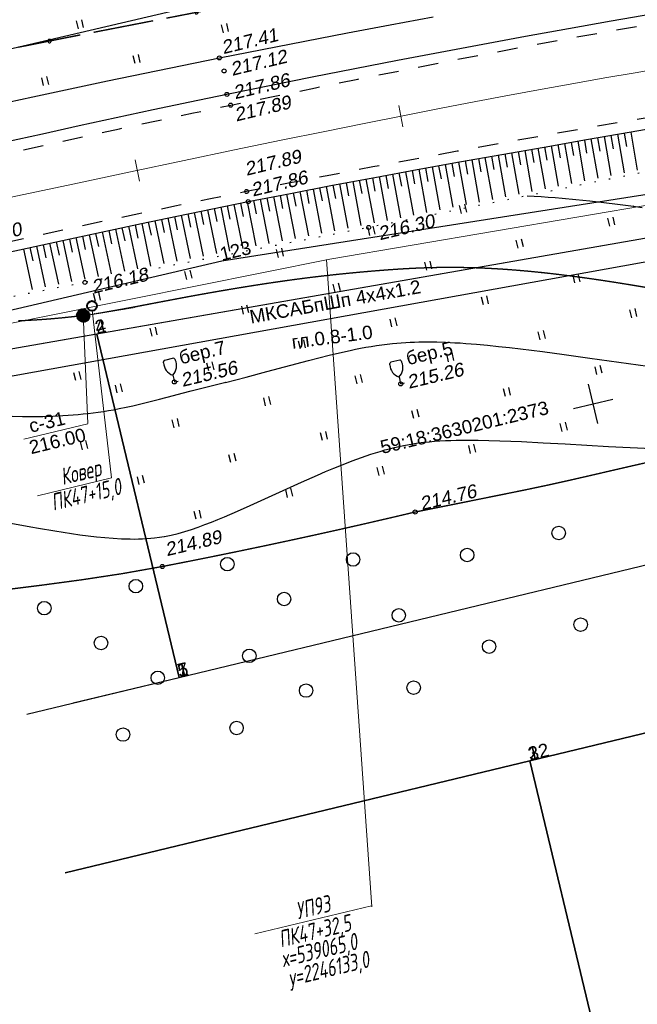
# Model space of a CAD drawing. Header units: millimetres. Extents: x -10 to 1169, y 1 to 1686.
# Tile 99 of 224: x 901 to 947, y 104 to 177. Entities that reach past the tile are written whole.
import ezdxf
from ezdxf.enums import TextEntityAlignment as Align
from ezdxf.lldxf.tags import DXFTag

# ---------------------------------------------------------------- set-up
doc = ezdxf.new("R2010")
doc.units = ezdxf.units.MM
for name, pattern in [('ADOT1', [1, 0, -1]), ('AHIDDEN1', [2, 0.5, -1.5]), ('AHIDDEN2', [3, 1.5, -1.5]), ('PHANTOM2', [1.25, 0.625, -0.125, 0.125, -0.125, 0.125, -0.125])]:
    doc.linetypes.add(name, pattern=pattern)
for name, color, linetype in [('CONTURS', 7, 'Continuous'), ('COORDS', 7, 'Continuous'), ('GPR_PICK', 7, 'Continuous'), ('IZOLINES', 32, 'Continuous'), ('PDIGIT', 170, 'Continuous'), ('PICKETS', 7, 'Continuous'), ('ОБЪЕКТЫ_АВТОДОРОГ', 7, 'Continuous'), ('ПИКЕТЫ2', 4, 'Continuous'), ('УЧАСТКИ', 7, 'Continuous')]:
    doc.layers.add(name, color=color, linetype=linetype)
doc.layers.add('СВЯЗЬ', color=170, linetype='Связь', lineweight=30)
doc.styles.add('GPR', font='isocpeui.ttf', dxfattribs={"width": 0.8})
doc.styles.get("Standard").update_dxf_attribs({"font": 'arial.ttf'})
tags = doc.linetypes.add('газ', pattern='A,42.7,-5.08,["Г",Standard,S=2.54,R=0,X=-2.54,Y=-1.27],-3.81', length=51.59).pattern_tags.tags
tags[6] = DXFTag(74, 10)
doc.linetypes.add('Связь', pattern='A,12.5,[130,ltypeshp.shx,S=1,R=-30,X=0,Y=0.9],1,[130,ltypeshp.shx,S=1,R=-30,X=0,Y=0.9],1,[130,ltypeshp.shx,S=1,R=-30,X=0,Y=0.9],4.5', length=19)

# ---------------------------------------------------------------- blocks, each defined once
blk = doc.blocks.new('372')
at = {"layer": 'CONTURS'}
blk.add_circle((0, 0), 1, dxfattribs=at)
blk = doc.blocks.new('133')
at = {"layer": 'CONTURS', "color": 7, "linetype": 'Continuous', "const_width": 0.2}
for points in [[(-11, 0), (-2, 0)], [(0, 0), (9, 0)]]:
    blk.add_lwpolyline(points, dxfattribs=at)
at = {"layer": 'CONTURS', "color": 7, "linetype": 'Continuous', "const_width": 0.5}
blk.add_lwpolyline([(-6.79, 0, 1), (-6.29, 0, 1)], format="xyb", close=True, dxfattribs=at)
blk = doc.blocks.new('401')
at = {"layer": 'CONTURS'}
for p, q in [((0, 0), (0, 1.2)), ((0.8, 0), (0.8, 1.2))]:
    blk.add_line(p, q, dxfattribs=at)
blk = doc.blocks.new('390_2')
at = {"layer": 'CONTURS', "color": 7}
for p, q in [((0.7, 3.47), (-0.69, 3.47)), ((0, 1.06), (0, 0.03)), ((0.02, 0), (0.58, 0))]:
    blk.add_line(p, q, dxfattribs=at)
at = {"layer": 'CONTURS', "color": 7, "linetype": 'Continuous'}
for centre, radius, start, end in [((1.01, 2.72), 1.95, 167.2459, 239.376), ((-19.94, 7.46), 19.52, 347.2459, 347.6983), ((-0.65, 3.26), 0.22, 101.9408, 167.6983), ((-0.69, 3.45), 0.0195, 90, 101.9408), ((-1.01, 2.72), 1.95, 300.624, 12.7541), ((0.65, 3.26), 0.22, 12.3017, 76.9673), ((19.94, 7.46), 19.52, 192.3017, 192.7541)]:
    blk.add_arc(centre, radius, start, end, dxfattribs=at)
blk = doc.blocks.new('пкк')
at = {"layer": 'ОБЪЕКТЫ_АВТОДОРОГ', "lineweight": 15, "ltscale": 200}
blk.add_line((-0.011, -0.822), (-0.008, 0.805), dxfattribs=at)

msp = doc.modelspace()

# ---------------------------------------------------------------- hatches: boundary and pattern name
at = {"layer": 'ПИКЕТЫ2'}
h = msp.add_hatch(dxfattribs=at)
h.set_pattern_fill('ANSI31', color=0, scale=0.01, angle=13.5022747, style=0)
h.set_pattern_definition([(58.5022747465, (-2052564.59815, -1055483.425773), (-0.02707198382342, 0.01658825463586), [])])
h.paths.add_polyline_path([(905.8506, 155.11347, 1), (904.87824, 154.87999, 1)])

# ---------------------------------------------------------------- linework, layer by layer
at = {"linetype": 'Continuous', "lineweight": 40}
msp.add_circle((906.00686, 155.716), 0.36213, dxfattribs=at)
at = {"layer": 'CONTURS', "color": 1, "linetype": 'газ', "lineweight": 15}
for p, q in [((923.70046, 159.19521), (1021.53746, 175.83491)), ((897.93679, 154.00682), (923.70046, 159.19521))]:
    msp.add_line(p, q, dxfattribs=at)
at = {"layer": 'CONTURS', "lineweight": -2}
for p, q in [((944.09829, 168.29243), (944.59943, 165.40336)), ((944.59095, 168.37774), (944.76176, 167.39243)), ((945.08362, 168.46304), (945.57951, 165.60064)), ((945.5763, 168.54833), (945.7469, 167.56299)), ((946.06897, 168.63361), (946.55973, 165.79738)), ((940.15734, 167.60764), (940.68085, 164.61377)), ((940.64993, 167.69338), (940.82198, 166.70829)), ((941.14253, 167.77913), (941.66026, 164.81124)), ((941.63512, 167.86487), (941.8068, 166.87972)), ((942.12771, 167.95062), (942.63986, 165.00874)), ((942.62033, 168.03622), (942.79167, 167.05101)), ((943.11295, 168.12182), (943.61949, 165.20612)), ((943.60562, 168.20713), (943.77665, 167.22186)), ((935.72523, 166.8289), (935.90001, 165.84429)), ((936.21754, 166.9163), (936.76532, 163.82466)), ((936.70996, 167.003), (936.88409, 166.01828)), ((937.20239, 167.08971), (937.74379, 164.02172)), ((937.69486, 167.17615), (937.86837, 166.19132)), ((938.18733, 167.2626), (938.72273, 164.21893)), ((938.6798, 167.34904), (938.8528, 166.36412)), ((939.17227, 167.43548), (939.70182, 164.41636)), ((939.66481, 167.52156), (939.83731, 166.53655)), ((931.7875, 166.12592), (931.96505, 165.14181)), ((932.27958, 166.21452), (932.85141, 163.03888)), ((932.77167, 166.30313), (932.94855, 165.31889)), ((933.26376, 166.39173), (933.82997, 163.23472)), ((933.75604, 166.47922), (933.93218, 165.49486)), ((934.24833, 166.56671), (934.80806, 163.43117)), ((934.74063, 166.65411), (934.91604, 165.66961)), ((935.23293, 166.7415), (935.78664, 163.62772)), ((927.85207, 165.4101), (928.03319, 164.42664)), ((928.34389, 165.50017), (928.9391, 162.25895)), ((928.83571, 165.59024), (929.01586, 164.6066)), ((929.32753, 165.68031), (929.91695, 162.45346)), ((929.81938, 165.77021), (929.99856, 164.78639)), ((930.31124, 165.8601), (930.89455, 162.64792)), ((930.80332, 165.94871), (930.9816, 164.96473)), ((931.29541, 166.03731), (931.87284, 162.84313)), ((923.91971, 164.67764), (924.10558, 163.69507)), ((924.41103, 164.77039), (925.02924, 161.48926)), ((924.90253, 164.86218), (925.0871, 163.87936)), ((925.39404, 164.95397), (926.00671, 161.68067)), ((925.88554, 165.04576), (926.06896, 164.06272)), ((926.37704, 165.13755), (926.98428, 161.87284)), ((926.86864, 165.22879), (927.05089, 164.24554)), ((927.36025, 165.32003), (927.96128, 162.06581)), ((919.99115, 163.92504), (920.18265, 162.94354)), ((920.48185, 164.02103), (921.12141, 160.7305)), ((920.97286, 164.11543), (921.16285, 163.13365)), ((921.46387, 164.20984), (922.09789, 160.91909)), ((921.955, 164.3036), (922.14352, 163.32153)), ((922.44613, 164.39737), (923.07515, 161.10869)), ((922.93726, 164.49113), (923.12448, 163.50881)), ((923.42838, 164.5849), (924.05254, 161.29858)), ((916.55734, 163.24763), (917.21353, 159.97842)), ((917.04754, 163.34613), (917.24361, 162.36554)), ((917.53775, 163.44462), (918.19079, 160.16606)), ((918.0284, 163.54084), (918.22289, 162.55993)), ((918.51906, 163.63705), (919.16705, 160.35386)), ((919.00976, 163.73305), (919.20267, 162.75183)), ((919.50046, 163.82904), (920.14424, 160.54183)), ((912.63798, 162.44854), (913.30383, 159.22766)), ((913.12771, 162.54937), (913.32952, 161.56995)), ((913.61744, 162.6502), (914.28175, 159.4156)), ((914.10717, 162.75102), (914.30768, 161.77133)), ((914.59689, 162.85185), (915.25946, 159.60329)), ((915.08692, 162.95124), (915.28594, 161.97125)), ((915.57694, 163.05064), (916.23616, 159.79079)), ((916.06714, 163.14913), (916.26464, 162.16883)), ((909.21273, 161.72906), (909.4194, 160.75065)), ((909.70175, 161.83328), (910.36958, 158.6622)), ((910.19108, 161.93603), (910.39662, 160.95738)), ((910.68041, 162.03878), (911.34806, 158.85116)), ((911.16974, 162.14152), (911.37417, 161.16264)), ((911.65907, 162.24427), (912.32636, 159.03964)), ((912.14852, 162.34641), (912.35167, 161.36726)), ((905.79026, 160.99647), (906.45488, 157.90093)), ((906.27904, 161.10183), (906.4886, 160.12404)), ((906.76781, 161.20719), (907.43413, 158.09266)), ((907.25675, 161.31175), (907.46548, 160.33378)), ((907.7457, 161.41632), (908.41286, 158.28293)), ((908.23471, 161.52057), (908.44247, 160.54239)), ((908.72372, 161.62483), (909.39148, 158.47303)), ((902.36947, 160.25608), (902.58104, 159.27872)), ((902.85809, 160.36213), (903.51566, 157.32245)), ((903.34672, 160.46819), (903.55796, 159.49075)), ((903.83534, 160.57424), (904.49569, 157.51588)), ((904.32403, 160.68), (904.5348, 159.70246)), ((904.81272, 160.78576), (905.47519, 157.70913)), ((905.30149, 160.89111), (905.5117, 159.91346)), ((900.90371, 159.93742), (901.55499, 156.93403)), ((901.39228, 160.04372), (901.60409, 159.06641)), ((901.88085, 160.15003), (902.53532, 157.12877))]:
    msp.add_line(p, q, dxfattribs=at)
at = {"layer": 'CONTURS', "color": 0, "lineweight": 15}
for p, q in [((923.45776, 159.17001), (926.8061, 111.06522)), ((926.78225, 111.13036), (918.11363, 109.04884))]:
    msp.add_line(p, q, dxfattribs=at)
at = {"layer": 'CONTURS', "lineweight": 15}
for p, q in [((906.02873, 155.40628), (907.46975, 142.93214)), ((905.70188, 146.96298), (905.3781, 154.52825)), ((907.46975, 142.93214), (901.95678, 141.60836))]:
    msp.add_line(p, q, dxfattribs=at)
at = {"layer": 'CONTURS', "linetype": 'AHIDDEN2', "flags": 128}
for points in [[(895.05415, 166.01179), (897.04066, 166.45102), (899.79315, 167.06017), (902.54589, 167.66807), (905.29926, 168.27293), (908.05363, 168.87294), (910.80935, 169.46632), (913.56681, 170.05127), (916.32636, 170.62599), (919.47893, 171.27481), (922.63247, 171.92053), (925.78726, 172.56111), (928.94358, 173.1945), (932.10169, 173.81865), (935.26188, 174.43153), (938.42441, 175.03108), (941.58956, 175.61526), (944.7576, 176.18203), (947.9288, 176.72934), (950.35289, 177.1325), (952.77918, 177.52313), (955.20738, 177.90293), (957.63715, 178.2736), (960.06818, 178.63683), (962.50016, 178.99434), (964.93277, 179.34781), (967.36569, 179.69896), (969.79861, 180.04947), (972.23122, 180.40105), (974.91583, 180.78566), (977.60158, 181.16241), (980.2882, 181.53314), (982.97541, 181.89972), (985.66296, 182.26402), (988.35057, 182.62789), (991.03798, 182.99319), (993.72492, 183.36179), (996.41111, 183.73554), (999.0963, 184.1163), (1001.67968, 184.48795), (1004.26271, 184.86207), (1006.84538, 185.23866), (1009.42769, 185.61774), (1012.00966, 185.99928), (1014.59126, 186.38331), (1017.17252, 186.76981), (1019.75341, 187.15878), (1022.33396, 187.55023), (1024.91415, 187.94416)], [(1025.17589, 181.28625), (1022.68459, 180.91951), (1020.19316, 180.55366), (1017.70159, 180.1887), (1015.20991, 179.82463), (1012.71809, 179.46144), (1010.22615, 179.09915), (1007.73408, 178.73774), (1005.24188, 178.37722), (1002.74955, 178.01759), (1000.25709, 177.65885), (997.59107, 177.27866), (994.92432, 176.90335), (992.25709, 176.53125), (989.58964, 176.16072), (986.92221, 175.7901), (984.25504, 175.41775), (981.58838, 175.04201), (978.92248, 174.66122), (976.25758, 174.27375), (973.59393, 173.87793), (971.11978, 173.50443), (968.646, 173.12799), (966.17268, 172.74822), (963.69991, 172.3647), (961.22778, 171.97704), (958.75639, 171.58483), (956.28583, 171.18767), (953.81619, 170.78515), (951.34757, 170.37686), (948.88006, 169.96241), (945.73544, 169.42618), (942.59196, 168.88224), (939.44974, 168.33026), (936.30893, 167.7699), (933.16966, 167.20083), (930.03206, 166.62271), (926.89628, 166.0352), (923.76244, 165.43798), (920.63069, 164.8307), (917.50116, 164.21303), (914.82965, 163.67343), (912.16072, 163.12089), (909.49386, 162.55795), (906.82855, 161.98714), (904.16429, 161.41102), (901.50058, 160.83211), (898.8369, 160.25297), (896.55557, 159.75901)]]:
    msp.add_lwpolyline(points, dxfattribs=at)
at = {"layer": 'CONTURS', "linetype": 'Continuous', "flags": 128}
for points in [[(898.83665, 170.6424), (901.60714, 171.24443), (904.37896, 171.84012), (907.15225, 172.42849), (909.92718, 173.00858), (912.70389, 173.57944), (915.48255, 174.1401), (918.65602, 174.7687), (921.83175, 175.38711), (925.00964, 175.99525), (928.18963, 176.59306), (931.37161, 177.18046)], [(947.80064, 177.42155), (944.61615, 176.8702), (941.43356, 176.30678), (938.25286, 175.73185), (935.07404, 175.14593), (931.89708, 174.54959), (928.72197, 173.94335), (925.54868, 173.32775), (922.37721, 172.70335), (919.20754, 172.07068), (916.03965, 171.43028), (913.29143, 170.86238), (910.54624, 170.27957), (907.80337, 169.68533), (905.06212, 169.08315), (902.32176, 168.47652), (899.58159, 167.86892)], [(899.11184, 159.5474), (901.75333, 160.12235), (904.39512, 160.69574), (907.03766, 161.26536), (909.68137, 161.829), (912.32669, 162.38445), (914.97407, 162.9295), (917.62392, 163.46194), (920.76244, 164.07592), (923.90383, 164.67567), (927.04776, 165.26281), (930.19386, 165.83897), (933.34178, 166.40578), (936.49116, 166.96487), (939.64164, 167.51787), (942.79288, 168.0664), (945.94451, 168.61211), (949.09618, 169.1566)]]:
    msp.add_lwpolyline(points, dxfattribs=at)
at = {"layer": 'CONTURS', "linetype": 'ADOT1', "flags": 128}
msp.add_lwpolyline([(999.79804, 174.70091), (997.03504, 174.36328), (994.27464, 174.01062), (991.51684, 173.64292), (988.76163, 173.26018), (986.00901, 172.86241), (983.25899, 172.4496), (980.51157, 172.02176), (977.76675, 171.57888), (975.02451, 171.12096), (972.28488, 170.64801), (970.09636, 170.25481), (967.9106, 169.84556), (965.72714, 169.42303), (963.54549, 168.98996), (961.36518, 168.54911), (959.18575, 168.10322), (957.00672, 167.65507), (954.82763, 167.20739), (952.64799, 166.76294), (950.46734, 166.32447), (948.07907, 165.84737), (945.69122, 165.3682), (943.30365, 164.88762), (940.91622, 164.40629), (938.52882, 163.92487), (936.1413, 163.44403), (933.75354, 162.96443), (931.3654, 162.48672), (928.97676, 162.01158), (926.58749, 161.53966), (924.47735, 161.12644), (922.36659, 160.71636), (920.25536, 160.30862), (918.14383, 159.90245), (916.03215, 159.49708), (913.92046, 159.09171), (911.80893, 158.68557), (909.6977, 158.27788), (907.58692, 157.86786), (905.47676, 157.45474), (902.73678, 156.91394), (899.99745, 156.36978), (897.48967, 155.86891)], dxfattribs=at)
at = {"layer": 'CONTURS', "linetype": 'AHIDDEN1', "const_width": 0.1, "flags": 128}
for points in [[(977.82857, 146.84138), (977.22043, 146.96112), (976.61242, 147.06868), (976.00453, 147.16406), (975.39676, 147.24726), (974.78912, 147.31828), (974.1816, 147.37711), (973.57421, 147.42376), (972.96694, 147.45823), (972.35979, 147.48052), (971.75277, 147.49062), (970.94327, 147.47448), (970.1343, 147.4201), (969.32574, 147.33457), (968.51743, 147.22499), (967.70926, 147.09846), (966.90109, 146.96207), (966.09278, 146.82291), (965.28419, 146.6881), (964.4752, 146.56471), (963.66568, 146.45986), (962.84337, 146.3696), (962.0201, 146.28654), (961.19616, 146.20845), (960.37189, 146.13313), (959.54759, 146.05837), (958.72359, 145.98194), (957.90021, 145.90164), (957.07776, 145.81526), (956.25656, 145.72059), (955.43693, 145.6154), (953.69446, 145.35449), (951.95861, 145.05118), (950.22815, 144.7132), (948.50187, 144.34832), (946.77853, 143.96429), (945.05691, 143.56886), (943.3358, 143.1698), (941.61397, 142.77484), (939.8902, 142.39175), (938.16326, 142.02829), (937.3512, 141.86357), (936.53907, 141.69919), (935.72687, 141.53514), (934.9146, 141.37143), (934.10226, 141.20806), (933.28986, 141.04503), (932.47738, 140.88233), (931.66484, 140.71997), (930.85223, 140.55795), (930.03954, 140.39627)], [(930.03954, 140.39627), (928.16655, 139.95538), (926.29207, 139.52249), (924.41608, 139.09761), (922.5386, 138.68073), (920.65963, 138.27185), (918.77916, 137.87098), (916.89719, 137.4781), (915.01373, 137.09324), (913.12877, 136.71637), (911.24232, 136.34751), (908.24122, 135.81451), (905.22365, 135.3564), (902.50288, 134.99104)], [(902.50288, 134.99104), (902.19506, 134.9497), (899.1609, 134.57094), (896.12662, 134.19662), (893.09765, 133.80327), (890.07945, 133.36741), (887.07746, 132.86556), (884.09713, 132.27424), (881.1439, 131.56996), (878.99872, 130.98599), (876.86204, 130.36146), (874.73352, 129.7004), (872.61281, 129.00685), (870.49959, 128.28487), (868.39351, 127.53847), (866.29424, 126.77172), (864.20144, 125.98864), (862.11478, 125.19327), (860.03392, 124.38966), (859.27183, 124.10613), (858.49826, 123.83651), (857.71851, 123.57385), (856.93787, 123.31118), (856.16162, 123.04154), (855.39505, 122.75796), (854.64346, 122.45348), (853.91213, 122.12114), (853.20635, 121.75398), (852.53141, 121.34502), (851.59589, 120.6756), (850.7018, 119.93054), (849.84814, 119.1191), (849.03394, 118.25054), (848.27145, 117.3498)]]:
    msp.add_lwpolyline(points, dxfattribs=at)
at = {"layer": 'CONTURS', "color": 0, "lineweight": 15}
msp.add_lwpolyline([(900.93826, 145.80785), (905.68823, 146.94842)], dxfattribs=at)
at = {"layer": 'COORDS', "lineweight": -2}
for p, q in [((943.62794, 146.97991), (942.92749, 149.89699)), ((941.81918, 148.08822), (944.73626, 148.78867))]:
    msp.add_line(p, q, dxfattribs=at)
at = {"layer": 'IZOLINES'}
for points in [[(938.3707, 163.90066), (938.88901, 163.86974), (939.40707, 163.83508), (939.92491, 163.79732), (940.44251, 163.75655), (940.95987, 163.71287), (941.9938, 163.61712), (943.02667, 163.51085), (944.05846, 163.39483), (945.08916, 163.26982), (946.26915, 163.11639), (946.26392, 163.11713), (946.9184, 163.02761)], [(900.07387, 147.50733), (900.82926, 147.4932), (901.5847, 147.48984), (902.34002, 147.49861), (903.09496, 147.5209), (903.84921, 147.558), (904.22597, 147.5825), (904.60243, 147.61115), (904.97852, 147.64407), (905.35418, 147.68137), (905.72934, 147.72313), (906.10396, 147.76943), (906.47796, 147.82029), (906.85129, 147.87572), (907.22389, 147.93571), (907.59572, 148.00019), (908.03705, 148.08263), (908.03703, 148.08181), (908.53874, 148.1839), (909.03905, 148.2925), (909.53783, 148.40777), (910.03519, 148.52888), (911.02655, 148.78427), (912.07118, 149.06111), (912.07146, 149.06118), (912.07204, 149.06133), (912.07144, 149.0609), (912.71668, 149.22701), (913.37301, 149.38997), (913.37548, 149.39058), (913.37548, 149.39058), (913.37548, 149.39058), (913.37549, 149.39058), (913.37549, 149.39058), (913.37549, 149.39058), (913.3755, 149.39058), (913.37578, 149.39042), (915.96279, 150.03342), (915.9383, 150.02692), (917.48113, 150.42816), (919.02122, 150.83974), (922.10145, 151.66256), (922.87356, 151.86034), (923.64729, 152.05156), (924.42308, 152.23409), (925.20133, 152.40542), (925.59153, 152.48599), (925.9825, 152.56264), (926.37428, 152.63492), (926.7669, 152.70239), (927.16035, 152.76458), (927.55463, 152.82106), (927.94971, 152.87141), (928.34967, 152.91575), (928.35, 152.91579), (928.35006, 152.91548), (928.67822, 152.94705), (929.00678, 152.97369), (929.33567, 152.99572), (929.6648, 153.01322), (929.99411, 153.02633), (930.32355, 153.03521), (930.65306, 153.04009), (930.98258, 153.04117), (931.31208, 153.0387), (931.64153, 153.0329), (932.30012, 153.01221), (932.98459, 152.9793), (932.97832, 152.97981), (933.38726, 152.95517), (933.79599, 152.92742), (934.61275, 152.86326), (935.42864, 152.78914), (936.2437, 152.70669), (937.058, 152.61726), (937.87162, 152.52199), (938.68465, 152.42186), (939.49717, 152.31769), (941.12096, 152.10007), (943.03491, 151.83303), (943.02034, 151.8355), (945.89597, 151.42751), (947.33433, 151.22747)], [(901.46842, 139.29912), (902.01961, 139.19973), (903.25178, 138.99083), (903.86889, 138.8927), (904.48678, 138.79973), (905.10552, 138.7128), (905.72518, 138.63291), (906.34579, 138.56129), (906.96739, 138.49939), (907.58994, 138.44905), (908.21332, 138.41258), (908.83725, 138.3929), (909.14933, 138.39051), (909.46136, 138.3938), (909.77321, 138.4034), (910.0847, 138.41996), (910.375, 138.44224), (910.66274, 138.47136), (910.66216, 138.47143), (911.02335, 138.51828), (911.38631, 138.57755), (911.38777, 138.57781), (911.38777, 138.57781), (911.38777, 138.57781), (911.38777, 138.57781), (911.38777, 138.57781), (911.38778, 138.57781), (911.38778, 138.57782), (911.38777, 138.57782), (911.6452, 138.62714), (911.90146, 138.68202), (912.4102, 138.80696), (912.91405, 138.94956), (913.41334, 139.10693), (913.90848, 139.27658), (914.39992, 139.45644), (914.88812, 139.6448), (915.3735, 139.8402), (915.85648, 140.0414), (916.81672, 140.45701), (917.77165, 140.8846), (919.67475, 141.75467), (921.5805, 142.61872), (922.77191, 143.14196), (923.37899, 143.40088), (923.99441, 143.65677), (923.99686, 143.65777), (923.99686, 143.65777), (923.99686, 143.65777), (923.99686, 143.65777), (923.99686, 143.65777), (923.99686, 143.65777), (923.99687, 143.65777), (923.99729, 143.65754), (924.67663, 143.9313), (925.35991, 144.19491), (926.04757, 144.44658), (926.74024, 144.68366), (927.43854, 144.90292), (927.79002, 145.00471), (928.1431, 145.10064), (928.49779, 145.19021), (928.85408, 145.27301), (929.16388, 145.33897), (929.47402, 145.39928), (929.47372, 145.4001), (929.87309, 145.46845), (930.27371, 145.52853), (930.67549, 145.57974), (931.07819, 145.62254), (931.48159, 145.65751), (931.8855, 145.68533), (932.28976, 145.70671), (932.69427, 145.72234), (933.09891, 145.73288), (933.90831, 145.741), (934.71766, 145.73514), (935.52682, 145.71847), (936.33573, 145.69344), (937.1444, 145.66193), (937.95286, 145.62545), (939.56923, 145.54216), (941.18518, 145.45105), (944.41696, 145.26682), (946.03325, 145.18233), (947.65, 145.10774)], [(899.56124, 139.6522), (900.78962, 139.42152), (901.46842, 139.29912)]]:
    msp.add_lwpolyline(points, dxfattribs=at)
at = {"layer": 'IZOLINES', "const_width": 0.1}
msp.add_lwpolyline([(900.52736, 154.60247), (901.26739, 154.63817), (902.00696, 154.68199), (902.46663, 154.71368), (902.93176, 154.74948), (902.93386, 154.74965), (902.93322, 154.74897), (903.73544, 154.82077), (904.5364, 154.90466), (904.93316, 154.95128), (905.32948, 155.00132), (905.72389, 155.05457), (906.11716, 155.11106), (906.11683, 155.1115), (906.76492, 155.21106), (907.40412, 155.31725), (907.40186, 155.31699), (908.30541, 155.47691), (909.20753, 155.64465), (911.01002, 155.98928), (912.8132, 156.33023), (913.71566, 156.49603), (914.61881, 156.65798), (915.52267, 156.81583), (916.42727, 156.96937), (917.33262, 157.11833), (918.23877, 157.26235), (919.14574, 157.40096), (920.05358, 157.53363), (920.96234, 157.65979), (921.85588, 157.77686), (921.85029, 157.77625), (922.52143, 157.85932), (923.19304, 157.93835), (923.86512, 158.01321), (924.53764, 158.08401), (925.21054, 158.15094), (925.88378, 158.21425), (926.55733, 158.27412), (927.24294, 158.33144), (927.24317, 158.33146), (927.24319, 158.33136), (928.13458, 158.39976), (929.02658, 158.45933), (929.47281, 158.48518), (929.9192, 158.50807), (930.36573, 158.5278), (930.81238, 158.54421), (931.25914, 158.55716), (931.70598, 158.56657), (932.15287, 158.57238), (932.59977, 158.57457), (933.04667, 158.57314), (933.49354, 158.56811), (933.94034, 158.55953), (934.38705, 158.54744), (934.83364, 158.53192), (935.28009, 158.51304), (935.72638, 158.4909), (936.1725, 158.46557), (936.61843, 158.43717), (937.06414, 158.40577), (937.50964, 158.37149), (938.39991, 158.29467), (939.08823, 158.22806), (939.76626, 158.15666), (939.76393, 158.15743), (940.59126, 158.06252), (941.41775, 157.96074), (942.24336, 157.85214), (943.06811, 157.7373), (943.89202, 157.61677), (944.71517, 157.49112), (945.5376, 157.36094), (946.3594, 157.22688), (948.00155, 156.95015)], dxfattribs=at)
at = {"layer": 'PICKETS', "color": 7, "lineweight": -2}
for centre in [(915.48255, 174.1401), (915.83323, 173.17223), (916.03965, 171.43028), (916.32636, 170.62599), (917.50116, 164.21303), (917.62392, 163.46194), (926.58749, 161.53966), (905.47676, 157.45474), (912.13656, 150.05929), (928.96307, 149.91605), (930.03954, 140.39627), (911.24232, 136.34751)]:
    msp.add_circle(centre, 0.15, dxfattribs=at)
at = {"layer": 'ОБЪЕКТЫ_АВТОДОРОГ', "color": 0, "linetype": 'PHANTOM2', "lineweight": 15, "ltscale": 200}
msp.add_lwpolyline([(899.98483, 163.78659), (904.5802, 164.76829), (908.86979, 165.67836), (912.86887, 166.52032), (916.59434, 167.29796), (920.06949, 168.01619), (923.31919, 168.68018), (926.36834, 169.2951), (929.24182, 169.86614), (931.96451, 170.39846), (934.56132, 170.89724), (937.05711, 171.36767), (939.47478, 171.81448), (941.82913, 172.24071), (944.133, 172.64898), (946.39918, 173.04189), (948.64051, 173.42206)], dxfattribs=at)
at = {"layer": 'СВЯЗЬ', "linetype": 'Связь', "lineweight": 30}
msp.add_lwpolyline([(1003.57598, 202.84445), (1000.59835, 168.59492), (871.56058, 145.36788), (758.87955, 121.88941), (650.69119, 102.74815), (634.99227, 95.47123), (608.47044, 71.07046), (595.48159, 81.85251), (592.27086, 95.54863), (488.2796, 98.86568), (399.41933, 99.46973), (387.05474, 101.26013), (366.57294, 107.95059), (359.87152, 108.23329), (347.43397, 102.66207), (313.42841, 119.67044), (255.91181, 144.33086), (205.82837, 165.32708), (141.73238, 199.93614), (116.10181, 212.96805)], dxfattribs=at)
at = {"layer": 'УЧАСТКИ', "color": 6, "linetype": 'Continuous', "lineweight": -2}
for p, q in [((912.02108, 177.617), (893.31496, 173.25478)), ((915.65604, 159.0526), (966.55377, 167.05766)), ((951.3521, 161.45341), (898.36586, 152.21996)), ((951.3521, 161.45341), (906.36919, 153.61395)), ((897.72901, 154.87216), (915.65604, 159.0526)), ((906.36919, 153.61395), (898.36596, 152.21953)), ((912.49348, 128.10893), (906.36919, 153.61395)), ((906.36919, 153.61395), (912.49348, 128.10893)), ((912.49348, 128.10893), (961.01232, 139.81073)), ((912.49348, 128.10893), (961.01232, 139.81073)), ((984.38074, 132.94718), (938.57011, 121.91624)), ((938.57011, 121.91624), (984.38074, 132.94718)), ((901.16872, 125.37793), (912.49348, 128.10893)), ((904.61181, 126.20824), (912.49348, 128.10893)), ((938.57011, 121.91624), (904.00054, 113.58461)), ((904.00054, 113.58461), (938.57011, 121.91624)), ((943.69237, 100.54142), (938.57011, 121.91624)), ((938.57011, 121.91624), (943.69237, 100.54142))]:
    msp.add_line(p, q, dxfattribs=at)

# ---------------------------------------------------------------- block references
at = {"layer": 'CONTURS', "lineweight": -2}
for name, p, xscale, yscale, zscale, rotation in [('133', (910.55799, 176.90053), 0.5017633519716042, 0.5, 0.501763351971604, 190.9814835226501), ('401', (904.99247, 176.29934), 0.4999999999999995, 0.4999999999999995, 0.4999999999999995, 13.50227474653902), ('401', (915.78023, 176.01045), 0.4999999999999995, 0.4999999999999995, 0.4999999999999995, 13.50227474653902), ('133', (899.48591, 174.72781), 0.5239882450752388, 0.5, 0.5239882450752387, 191.2180778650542), ('401', (909.21292, 173.71327), 0.4999999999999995, 0.4999999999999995, 0.4999999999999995, 13.50227474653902), ('401', (902.4064, 172.07889), 0.4999999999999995, 0.4999999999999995, 0.4999999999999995, 13.50227474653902), ('401', (933.4823, 162.58916), 0.4999999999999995, 0.4999999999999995, 0.4999999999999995, 13.50227474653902), ('401', (944.50928, 161.63748), 0.4999999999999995, 0.4999999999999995, 0.4999999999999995, 13.50227474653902), ('401', (926.67578, 160.95477), 0.4999999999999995, 0.4999999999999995, 0.4999999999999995, 13.50227474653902), ('401', (937.70276, 160.00309), 0.4999999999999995, 0.4999999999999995, 0.4999999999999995, 13.50227474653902), ('401', (919.86925, 159.32038), 0.4999999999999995, 0.4999999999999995, 0.4999999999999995, 13.50227474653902), ('401', (930.89623, 158.3687), 0.4999999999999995, 0.4999999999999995, 0.4999999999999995, 13.50227474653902), ('401', (913.06273, 157.686), 0.4999999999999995, 0.4999999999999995, 0.4999999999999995, 13.50227474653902), ('401', (941.92321, 157.41702), 0.4999999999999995, 0.4999999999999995, 0.4999999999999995, 13.50227474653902), ('401', (924.08971, 156.73431), 0.4999999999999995, 0.4999999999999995, 0.4999999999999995, 13.50227474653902), ('401', (906.2562, 156.05161), 0.4999999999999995, 0.4999999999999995, 0.4999999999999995, 13.50227474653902), ('401', (935.11669, 155.78263), 0.4999999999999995, 0.4999999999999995, 0.4999999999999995, 13.50227474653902), ('401', (917.28318, 155.09993), 0.4999999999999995, 0.4999999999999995, 0.4999999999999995, 13.50227474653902), ('401', (946.14367, 154.83095), 0.4999999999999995, 0.4999999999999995, 0.4999999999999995, 13.50227474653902), ('401', (928.31016, 154.14825), 0.4999999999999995, 0.4999999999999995, 0.4999999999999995, 13.50227474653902), ('401', (910.47666, 153.46554), 0.4999999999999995, 0.4999999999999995, 0.4999999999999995, 13.50227474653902), ('401', (939.33715, 153.19657), 0.4999999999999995, 0.4999999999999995, 0.4999999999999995, 13.50227474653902), ('401', (921.50364, 152.51386), 0.4999999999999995, 0.4999999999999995, 0.4999999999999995, 13.50227474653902), ('401', (932.53062, 151.56218), 0.4999999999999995, 0.4999999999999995, 0.4999999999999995, 13.50227474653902), ('390_2', (912.13656, 150.05929), 0.4999999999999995, 0.4999999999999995, 0.4999999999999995, 13.50227474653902), ('401', (914.69712, 150.87947), 0.4999999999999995, 0.4999999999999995, 0.4999999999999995, 13.50227474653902), ('390_2', (928.96307, 149.91605), 0.4999999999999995, 0.4999999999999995, 0.4999999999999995, 13.50227474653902), ('401', (904.80818, 150.15699), 0.4999999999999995, 0.4999999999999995, 0.4999999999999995, 13.50227474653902), ('401', (943.5576, 150.6105), 0.4999999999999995, 0.4999999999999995, 0.4999999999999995, 13.50227474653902), ('401', (925.7241, 149.92779), 0.4999999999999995, 0.4999999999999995, 0.4999999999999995, 13.50227474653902), ('401', (907.89059, 149.24508), 0.4999999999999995, 0.4999999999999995, 0.4999999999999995, 13.50227474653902), ('401', (936.75108, 148.97611), 0.4999999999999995, 0.4999999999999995, 0.4999999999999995, 13.50227474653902), ('401', (918.91757, 148.2934), 0.4999999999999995, 0.4999999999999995, 0.4999999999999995, 13.50227474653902), ('401', (929.94455, 147.34172), 0.4999999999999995, 0.4999999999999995, 0.4999999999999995, 13.50227474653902), ('401', (912.11105, 146.65901), 0.4999999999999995, 0.4999999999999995, 0.4999999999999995, 13.50227474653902), ('401', (940.97153, 146.39004), 0.4999999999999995, 0.4999999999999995, 0.4999999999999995, 13.50227474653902), ('401', (923.13803, 145.70733), 0.4999999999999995, 0.4999999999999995, 0.4999999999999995, 13.50227474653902), ('401', (905.30452, 145.02463), 0.4999999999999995, 0.4999999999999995, 0.4999999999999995, 13.50227474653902), ('401', (934.16501, 144.75565), 0.4999999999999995, 0.4999999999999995, 0.4999999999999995, 13.50227474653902), ('401', (916.3315, 144.07295), 0.4999999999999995, 0.4999999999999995, 0.4999999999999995, 13.50227474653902), ('401', (927.35848, 143.12127), 0.4999999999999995, 0.4999999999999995, 0.4999999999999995, 13.50227474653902), ('401', (909.52498, 142.43856), 0.4999999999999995, 0.4999999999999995, 0.4999999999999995, 13.50227474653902), ('401', (920.55196, 141.48688), 0.4999999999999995, 0.4999999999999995, 0.4999999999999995, 13.50227474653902), ('401', (913.74544, 139.85249), 0.4999999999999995, 0.4999999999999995, 0.4999999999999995, 13.50227474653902), ('372', (940.71227, 138.83561), 0.4999999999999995, 0.4999999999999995, 0.4999999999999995, 13.50227474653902), ('372', (933.90575, 137.20123), 0.4999999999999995, 0.4999999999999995, 0.4999999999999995, 13.50227474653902), ('372', (916.07224, 136.51852), 0.4999999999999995, 0.4999999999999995, 0.4999999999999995, 13.50227474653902), ('372', (925.42141, 136.86943), 0.4999999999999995, 0.4999999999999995, 0.4999999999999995, 13.50227474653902), ('372', (909.26572, 134.88413), 0.4999999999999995, 0.4999999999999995, 0.4999999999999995, 13.50227474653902), ('372', (920.2927, 133.93245), 0.4999999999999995, 0.4999999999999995, 0.4999999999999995, 13.50227474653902), ('372', (902.45919, 133.24974), 0.4999999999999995, 0.4999999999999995, 0.4999999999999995, 13.50227474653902), ('372', (928.82233, 132.72219), 0.4999999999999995, 0.4999999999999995, 0.4999999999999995, 13.50227474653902), ('372', (942.34666, 132.02909), 0.4999999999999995, 0.4999999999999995, 0.4999999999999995, 13.50227474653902), ('372', (906.67965, 130.66368), 0.4999999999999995, 0.4999999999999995, 0.4999999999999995, 13.50227474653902), ('372', (935.54013, 130.3947), 0.4999999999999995, 0.4999999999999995, 0.4999999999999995, 13.50227474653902), ('372', (917.70663, 129.712), 0.4999999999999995, 0.4999999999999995, 0.4999999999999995, 13.50227474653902), ('372', (910.9001, 128.07761), 0.4999999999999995, 0.4999999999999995, 0.4999999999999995, 13.50227474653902), ('372', (921.92709, 127.12593), 0.4999999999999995, 0.4999999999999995, 0.4999999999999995, 13.50227474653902), ('372', (929.92745, 127.34151), 0.4999999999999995, 0.4999999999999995, 0.4999999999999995, 13.50227474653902), ('372', (908.31404, 123.85715), 0.4999999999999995, 0.4999999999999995, 0.4999999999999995, 13.50227474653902), ('372', (916.75964, 124.3502), 0.4999999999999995, 0.4999999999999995, 0.4999999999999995, 13.50227474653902)]:
    msp.add_blockref(name, p, dxfattribs=dict(at, xscale=xscale, yscale=yscale, zscale=zscale, rotation=rotation))
at = {"layer": 'ОБЪЕКТЫ_АВТОДОРОГ', "color": 0, "linetype": 'PHANTOM2', "lineweight": 15}
for p, rotation in [((928.98244, 169.81459), 11.23972947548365), ((909.39205, 165.78832), 11.88927428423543)]:
    msp.add_blockref('пкк', p, dxfattribs=dict(at, rotation=rotation))

# ---------------------------------------------------------------- texts
at = {"layer": 'CONTURS', "lineweight": -2}
for s, rotation, p in [('МКСАБпШп 4х4х1.2', 10.1821614, (917.82783, 154.39293)), ('гл.0.8-1.0', 7.3365031, (920.91873, 152.52219)), ('бер.7', 13.5022747, (912.61236, 151.36067)), ('бер.5', 13.5022747, (929.49942, 151.30234))]:
    msp.add_text(s, height=1, rotation=rotation, dxfattribs=at).set_placement(p)
at = {"layer": 'GPR_PICK', "style": 'GPR', "width": 0.7}
for s, p in [('Ковер', (905.31148, 142.75257)), ('ПК47+15,0', (905.70751, 141.10326)), ('УП93', (922.58425, 110.4259)), ('ПК47+32,5', (922.71433, 108.6623)), ('х=539065,0', (923.03467, 107.2381)), ('у=2246133,0', (923.72631, 105.86656))]:
    msp.add_text(s, height=1.25, rotation=13.5022747, dxfattribs=at).set_placement(p, align=Align.CENTER)
at = {"layer": 'PDIGIT', "color": 7, "lineweight": -2, "oblique": 10}
for s, p in [('217.41', (915.77055, 174.41529)), ('217.12', (916.43615, 172.80279)), ('217.86', (916.64257, 171.06084)), ('217.89', (916.73246, 169.40902)), ('217.89', (917.49543, 165.37801)), ('217.86', (917.96945, 163.83096)), ('216.30', (927.41146, 160.58309)), ('217.50', (896.70269, 159.98796)), ('216.18', (906.113, 156.61314)), ('215.56', (912.73948, 149.68985)), ('215.26', (929.566, 149.54661)), ('214.76', (930.52631, 140.51057)), ('214.89', (911.57421, 137.10682))]:
    msp.add_text(s, height=1, rotation=13.5022747, dxfattribs=at).set_placement(p)
at = {"layer": 'PDIGIT', "color": 7}
for s, p in [('с-31', (901.45625, 146.28085)), ('216.00', (901.47495, 144.68759))]:
    msp.add_text(s, height=1, rotation=13.5022747, dxfattribs=at).set_placement(p)
at = {"layer": 'УЧАСТКИ', "color": 6, "lineweight": -2}
for s, p in [('123', (915.65604, 159.0526)), ('2', (906.36919, 153.61395)), ('4', (906.36919, 153.61395)), ('7', (912.49348, 128.10893)), ('5', (912.49348, 128.10893)), ('1', (912.49348, 128.10893)), ('2', (938.57011, 121.91624)), ('3', (938.57011, 121.91624)), ('12', (938.57011, 121.91624))]:
    msp.add_text(s, height=1, rotation=13.5022747, dxfattribs=at).set_placement(p)
msp.add_text('59:18:3630201:2373', height=1, rotation=13.5022747, dxfattribs=at).set_placement((933.70146, 146.6892), align=Align.MIDDLE_CENTER)

doc.saveas('drawing.dxf')
